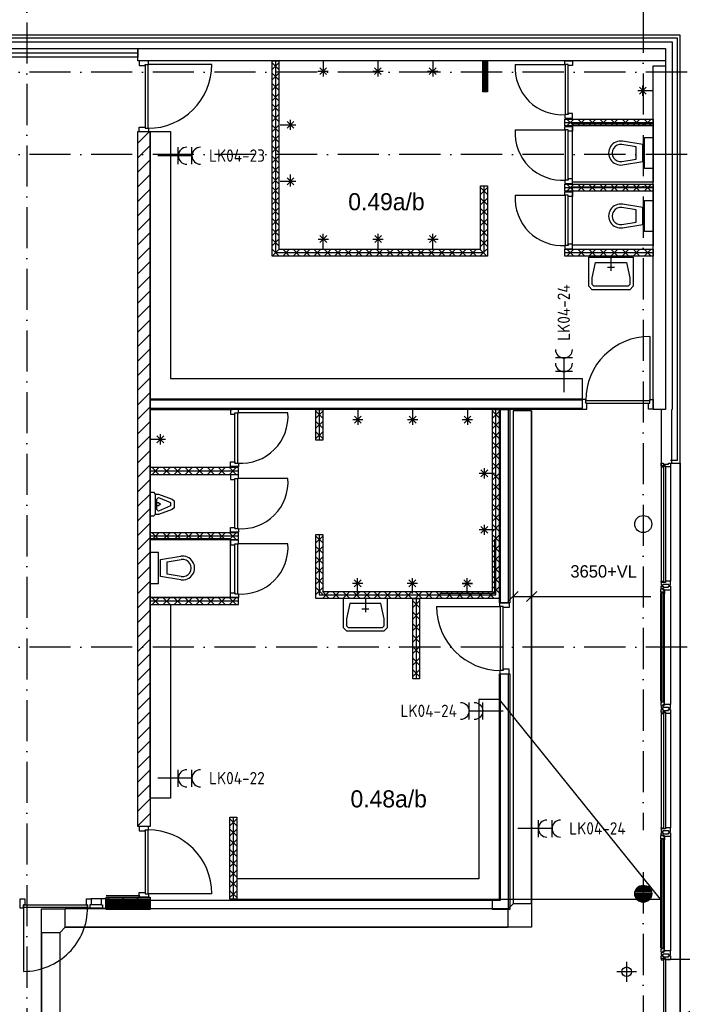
# Model space of a CAD drawing. Header units: millimetres. Extents: x -6587 to 112885, y 244 to 84344.
# Tile 21 of 47: x 24590 to 34263, y 61554 to 75937. Entities that reach past the tile are written whole.
import ezdxf
from ezdxf.enums import TextEntityAlignment as Align

# ---------------------------------------------------------------- set-up
doc = ezdxf.new("R2010")
doc.units = ezdxf.units.MM
doc.header["$LTSCALE"] = 100
doc.linetypes.add('DASHDOT', pattern=[9, 6, -1.5, 0, -1.5])
doc.layers.get('0').update_dxf_attribs({"linetype": 'CONTINUOUS'})
for name, color, linetype in [('AL$7----_STRAMIEN', 1, 'DASHDOT'), ('ALXA7---_KALKZVUIL', 1, 'CONTINUOUS'), ('ALXAC---_LICHTBETON', 1, 'CONTINUOUS'), ('BOUW', 8, 'CONTINUOUS'), ('EB62203-_ATTRIB', 2, 'CONTINUOUS'), ('EL62203-_KRACHT-WCD230', 3, 'CONTINUOUS'), ('KABELGOOT', 8, 'CONTINUOUS')]:
    doc.layers.add(name, color=color, linetype=linetype)
doc.styles.add('1_8', font='iso', dxfattribs={"width": 0.7, "height": 1.8})
doc.styles.add('BURO-018', font='BUROFONT.shx', dxfattribs={"height": 180})
doc.styles.add('BURO-025', font='BUROFONT.shx', dxfattribs={"height": 250})
doc.styles.get("Standard").update_dxf_attribs({"font": 'iso.shx'})
pattern_1 = [(45, (-24.84, -148.2), (-106.06602, 106.06602), [])]
pattern_2 = [(45, (-24.84, -148.2), (-106.06602, 106.06602), [])]
pattern_3 = [(180, (183993.015, 29624.462), (0, 20), [])]

# ---------------------------------------------------------------- blocks, each defined once
blk = doc.blocks.new('ES3W2A')
at = {"ltscale": 0.5}
for p, q in [((1.25, 2), (-1.25, 2)), ((0, 2), (0, -3)), ((1.25, 0), (-1.25, 0))]:
    blk.add_line(p, q, dxfattribs=at)
for centre in [(0, 3.25), (0, 1.25)]:
    blk.add_arc(centre, 1.25, 180, 0, dxfattribs=at)
at = {"ltscale": 0.5, "style": '1_8'}
for tag, flags, p in [('VERMOGEN', 9, (-2.5, 5)), ('GROEP', 8, (0, 5)), ('SCHAK', 8, (2.5, 5)), ('GELIJK', 9, (5, 5)), ('KAST', 9, (7, 5)), ('TAL', 8, (2.5, 5))]:
    blk.add_attdef(tag, text='', height=1.8, rotation=90, dxfattribs=dict(at, flags=flags)).set_placement(p, align=Align.MIDDLE_CENTER)
at = {"ltscale": 0.5, "style": '1_8', "width": 0.7, "flags": 8}
blk.add_attdef('DOEL', text='', height=1.8, rotation=90, dxfattribs=at).set_placement((-2.5, 5), align=Align.MIDDLE_LEFT)
at = {"ltscale": 0.5, "style": '1_8', "flags": 9}
blk.add_attdef('M_CODE', text='', height=1.8, dxfattribs=at).set_placement((0, 0), align=Align.MIDDLE_CENTER)
blk = doc.blocks.new('*U45')
at = {"layer": 'ALXA7---_KALKZVUIL', "color": 0}
for p, q in [((28399, 75148), (28299, 75248)), ((28399, 75248), (28299, 75148)), ((28399, 74996), (28299, 75096)), ((28399, 75096), (28299, 74996)), ((28399, 74845), (28299, 74945)), ((28399, 74945), (28299, 74845)), ((28399, 74693), (28299, 74793)), ((28399, 74793), (28299, 74693)), ((28399, 74541), (28299, 74641)), ((28399, 74641), (28299, 74541)), ((28399, 74390), (28299, 74490)), ((28399, 74490), (28299, 74390)), ((28399, 74238), (28299, 74338)), ((28399, 74338), (28299, 74238)), ((28399, 74087), (28299, 74187)), ((28399, 74187), (28299, 74087)), ((28399, 73935), (28299, 74035)), ((28399, 74035), (28299, 73935)), ((28399, 73784), (28299, 73884)), ((28399, 73884), (28299, 73784)), ((28399, 73632), (28299, 73732)), ((28399, 73732), (28299, 73632)), ((28399, 73481), (28299, 73581)), ((28399, 73581), (28299, 73481)), ((28399, 73329), (28299, 73429)), ((28399, 73429), (28299, 73329)), ((31344, 73423), (31444, 73323)), ((31344, 73323), (31444, 73423)), ((28399, 73177), (28299, 73277)), ((28399, 73277), (28299, 73177)), ((31344, 73271), (31444, 73171)), ((31344, 73171), (31444, 73271)), ((28399, 73026), (28299, 73126)), ((28399, 73126), (28299, 73026)), ((31344, 73120), (31444, 73020)), ((31344, 73020), (31444, 73120)), ((28399, 72874), (28299, 72974)), ((28399, 72974), (28299, 72874)), ((31344, 72968), (31444, 72868)), ((31344, 72868), (31444, 72968)), ((28399, 72723), (28299, 72823)), ((28399, 72823), (28299, 72723)), ((31344, 72816), (31444, 72716)), ((31344, 72716), (31444, 72816)), ((28399, 72571), (28299, 72671)), ((28399, 72671), (28299, 72571)), ((31344, 72665), (31444, 72565)), ((31344, 72565), (31444, 72665)), ((28402, 72523), (28302, 72423)), ((28302, 72523), (28402, 72423)), ((28554, 72523), (28454, 72423)), ((28454, 72523), (28554, 72423)), ((28706, 72523), (28606, 72423)), ((28606, 72523), (28706, 72423)), ((28857, 72523), (28757, 72423)), ((28757, 72523), (28857, 72423)), ((29009, 72523), (28909, 72423)), ((28909, 72523), (29009, 72423)), ((29160, 72523), (29060, 72423)), ((29060, 72523), (29160, 72423)), ((29312, 72523), (29212, 72423)), ((29212, 72523), (29312, 72423)), ((29463, 72523), (29363, 72423)), ((29363, 72523), (29463, 72423)), ((29615, 72523), (29515, 72423)), ((29515, 72523), (29615, 72423)), ((29767, 72523), (29667, 72423)), ((29667, 72523), (29767, 72423)), ((29918, 72523), (29818, 72423)), ((29818, 72523), (29918, 72423)), ((30070, 72523), (29970, 72423)), ((29970, 72523), (30070, 72423)), ((30221, 72523), (30121, 72423)), ((30121, 72523), (30221, 72423)), ((30373, 72523), (30273, 72423)), ((30273, 72523), (30373, 72423)), ((30524, 72523), (30424, 72423)), ((30424, 72523), (30524, 72423)), ((30676, 72523), (30576, 72423)), ((30576, 72523), (30676, 72423)), ((30827, 72523), (30727, 72423)), ((30727, 72523), (30827, 72423)), ((30979, 72523), (30879, 72423)), ((30879, 72523), (30979, 72423)), ((31131, 72523), (31031, 72423)), ((31031, 72523), (31131, 72423)), ((31282, 72523), (31182, 72423)), ((31182, 72523), (31282, 72423)), ((31434, 72523), (31334, 72423)), ((31334, 72523), (31434, 72423))]:
    blk.add_line(p, q, dxfattribs=at)
blk = doc.blocks.new('*U43')
at = {"layer": 'ALXA7---_KALKZVUIL', "color": 0}
for p, q in [((28399, 75148), (28299, 75248)), ((28399, 75248), (28299, 75148)), ((28399, 74996), (28299, 75096)), ((28399, 75096), (28299, 74996)), ((28399, 74845), (28299, 74945)), ((28399, 74945), (28299, 74845)), ((28399, 74693), (28299, 74793)), ((28399, 74793), (28299, 74693)), ((28399, 74541), (28299, 74641)), ((28399, 74641), (28299, 74541)), ((28399, 74390), (28299, 74490)), ((28399, 74490), (28299, 74390)), ((28399, 74238), (28299, 74338)), ((28399, 74338), (28299, 74238)), ((28399, 74087), (28299, 74187)), ((28399, 74187), (28299, 74087)), ((28399, 73935), (28299, 74035)), ((28399, 74035), (28299, 73935)), ((28399, 73784), (28299, 73884)), ((28399, 73884), (28299, 73784)), ((28399, 73632), (28299, 73732)), ((28399, 73732), (28299, 73632)), ((28399, 73481), (28299, 73581)), ((28399, 73581), (28299, 73481)), ((28399, 73329), (28299, 73429)), ((28399, 73429), (28299, 73329)), ((31344, 73423), (31444, 73323)), ((31344, 73323), (31444, 73423)), ((28399, 73177), (28299, 73277)), ((28399, 73277), (28299, 73177)), ((31344, 73271), (31444, 73171)), ((31344, 73171), (31444, 73271)), ((28399, 73026), (28299, 73126)), ((28399, 73126), (28299, 73026)), ((31344, 73120), (31444, 73020)), ((31344, 73020), (31444, 73120)), ((28399, 72874), (28299, 72974)), ((28399, 72974), (28299, 72874)), ((31344, 72968), (31444, 72868)), ((31344, 72868), (31444, 72968)), ((28399, 72723), (28299, 72823)), ((28399, 72823), (28299, 72723)), ((31344, 72816), (31444, 72716)), ((31344, 72716), (31444, 72816)), ((28399, 72571), (28299, 72671)), ((28399, 72671), (28299, 72571)), ((31344, 72665), (31444, 72565)), ((31344, 72565), (31444, 72665)), ((28402, 72523), (28302, 72423)), ((28302, 72523), (28402, 72423)), ((28554, 72523), (28454, 72423)), ((28454, 72523), (28554, 72423)), ((28706, 72523), (28606, 72423)), ((28606, 72523), (28706, 72423)), ((28857, 72523), (28757, 72423)), ((28757, 72523), (28857, 72423)), ((29009, 72523), (28909, 72423)), ((28909, 72523), (29009, 72423)), ((29160, 72523), (29060, 72423)), ((29060, 72523), (29160, 72423)), ((29312, 72523), (29212, 72423)), ((29212, 72523), (29312, 72423)), ((29463, 72523), (29363, 72423)), ((29363, 72523), (29463, 72423)), ((29615, 72523), (29515, 72423)), ((29515, 72523), (29615, 72423)), ((29767, 72523), (29667, 72423)), ((29667, 72523), (29767, 72423)), ((29918, 72523), (29818, 72423)), ((29818, 72523), (29918, 72423)), ((30070, 72523), (29970, 72423)), ((29970, 72523), (30070, 72423)), ((30221, 72523), (30121, 72423)), ((30121, 72523), (30221, 72423)), ((30373, 72523), (30273, 72423)), ((30273, 72523), (30373, 72423)), ((30524, 72523), (30424, 72423)), ((30424, 72523), (30524, 72423)), ((30676, 72523), (30576, 72423)), ((30576, 72523), (30676, 72423)), ((30827, 72523), (30727, 72423)), ((30727, 72523), (30827, 72423)), ((30979, 72523), (30879, 72423)), ((30879, 72523), (30979, 72423)), ((31131, 72523), (31031, 72423)), ((31031, 72523), (31131, 72423)), ((31282, 72523), (31182, 72423)), ((31182, 72523), (31282, 72423)), ((31434, 72523), (31334, 72423)), ((31334, 72523), (31434, 72423))]:
    blk.add_line(p, q, dxfattribs=at)
blk = doc.blocks.new('*U44')
at = {"layer": 'ALXA7---_KALKZVUIL', "color": 0}
for p, q in [((27783, 64175), (27683, 64275)), ((27783, 64275), (27683, 64175)), ((27783, 64025), (27683, 64125)), ((27783, 64125), (27683, 64025)), ((27783, 63875), (27683, 63975)), ((27783, 63975), (27683, 63875)), ((27783, 63725), (27683, 63825)), ((27783, 63825), (27683, 63725)), ((27783, 63575), (27683, 63675)), ((27783, 63675), (27683, 63575)), ((27783, 63425), (27683, 63525)), ((27783, 63525), (27683, 63425)), ((27783, 63275), (27683, 63375)), ((27783, 63375), (27683, 63275)), ((27783, 63125), (27683, 63225)), ((27783, 63225), (27683, 63125))]:
    blk.add_line(p, q, dxfattribs=at)
blk = doc.blocks.new('*U38')
at = {"layer": 'ALXAC---_LICHTBETON', "color": 0}
for p, q in [((31557, 75326), (31487, 75396)), ((31557, 75396), (31487, 75326)), ((31557, 75176), (31487, 75246)), ((31557, 75246), (31487, 75176)), ((31557, 75026), (31487, 75096)), ((31557, 75096), (31487, 75026))]:
    blk.add_line(p, q, dxfattribs=at)

msp = doc.modelspace()

# ---------------------------------------------------------------- hatches: boundary and pattern name
at = {"layer": 'BOUW'}
h = msp.add_hatch(dxfattribs=at)
h.set_pattern_fill('PREFBET', color=256, style=0)
h.set_pattern_definition(pattern_1)
h.paths.add_polyline_path([(26493, 74301), (26493, 64153), (26313, 64153), (26313, 74301)])
h = msp.add_hatch(dxfattribs=at)
h.set_pattern_fill('PREFBET', color=256, style=0)
h.set_pattern_definition(pattern_2)
h.paths.add_polyline_path([(26493, 74301), (26493, 64153), (26313, 64153), (26313, 74301)])
h = msp.add_hatch(dxfattribs=at)
h.set_pattern_fill('GEWPBET', color=256, scale=100, style=0)
h.set_pattern_definition(pattern_3)
edge = h.paths.add_edge_path()
edge.add_arc((33693, 63169), 125, 0, 360)
h = msp.add_hatch(dxfattribs=at)
h.set_pattern_fill('GEWPBET', color=256, scale=100, style=0)
h.set_pattern_definition(pattern_3)
edge = h.paths.add_edge_path()
edge.add_arc((33693, 63169), 125, 0, 360)
h = msp.add_hatch(dxfattribs=at)
h.set_pattern_fill('PREFBET', color=256, style=0)
h.set_pattern_definition(pattern_2)
h.paths.add_polyline_path([(25853, 62938), (25853, 63118), (26493, 63118), (26493, 62938)])
h = msp.add_hatch(dxfattribs=at)
h.set_pattern_fill('RASTER50', color=256, scale=100, style=0)
h.set_pattern_definition([(0, (-24.838, -148.197), (0, 20), [])])
h.paths.add_polyline_path([(25853, 62938), (25853, 63118), (26493, 63118), (26493, 62938)])
h = msp.add_hatch(dxfattribs=at)
h.set_pattern_fill('PREFBET', color=256, style=0)
h.set_pattern_definition(pattern_1)
h.paths.add_polyline_path([(25876, 63118), (26313, 63118), (26313, 62938), (26148, 62938), (25876, 63098)])

# ---------------------------------------------------------------- linework, layer by layer
at = {"layer": 'AL$7----_STRAMIEN', "color": 1}
for p, q in [((33693, 77852), (33693, 64097)), ((33693, 77852), (33693, 64115)), ((24693, 77698), (24693, 12402)), ((85638, 75169), (4583, 75169)), ((85638, 73969), (4559, 73969)), ((85638, 73969), (4562, 73969)), ((85638, 66769), (4198, 66769)), ((33693, 63482), (33693, 56204))]:
    msp.add_line(p, q, dxfattribs=at)
at = {"layer": 'BOUW'}
for p, q in [((34233, 75709), (4663, 75709)), ((34233, 57890), (34233, 75709)), ((28969, 75234), (29069, 75134)), ((28969, 75134), (29069, 75234)), ((29019, 75334), (29019, 75109)), ((29769, 75234), (29869, 75134)), ((29769, 75134), (29869, 75234)), ((29819, 75334), (29819, 75109)), ((30569, 75234), (30669, 75134)), ((30569, 75134), (30669, 75234)), ((30619, 75334), (30619, 75109)), ((31384, 75334), (31384, 74884)), ((32558, 74550), (32558, 75284)), ((32598, 74550), (32598, 75284)), ((33837, 75334), (32637, 75334)), ((33837, 75334), (32637, 75334)), ((33837, 75334), (32637, 75334)), ((28944, 75184), (29094, 75184)), ((29744, 75184), (29894, 75184)), ((30544, 75184), (30694, 75184)), ((32547, 74550), (32547, 74500)), ((32598, 74550), (32547, 74550)), ((32598, 74567), (32598, 74550)), ((32661, 74567), (32598, 74567)), ((32661, 74500), (32661, 74567)), ((32547, 74500), (32661, 74500)), ((32547, 74484), (33837, 74484)), ((32547, 74484), (33837, 74484)), ((32547, 74384), (32547, 74484)), ((32547, 74384), (32547, 74484)), ((32547, 74434), (33837, 74434)), ((33837, 74384), (32547, 74384)), ((33837, 74384), (32547, 74384)), ((32547, 74327), (32547, 74377)), ((32547, 74377), (32661, 74377)), ((32577, 74484), (32677, 74384)), ((32677, 74484), (32577, 74384)), ((32577, 74484), (32677, 74384)), ((32661, 74414), (33837, 74414)), ((32661, 73564), (32661, 74414)), ((32661, 74377), (32661, 74310)), ((32739, 74484), (32839, 74384)), ((32839, 74484), (32739, 74384)), ((32739, 74484), (32839, 74384)), ((32839, 74484), (32739, 74384)), ((32900, 74484), (33000, 74384)), ((33000, 74484), (32900, 74384)), ((32900, 74484), (33000, 74384)), ((33000, 74484), (32900, 74384)), ((33061, 74484), (33161, 74384)), ((33161, 74484), (33061, 74384)), ((33061, 74484), (33161, 74384)), ((33161, 74484), (33061, 74384)), ((33222, 74484), (33322, 74384)), ((33322, 74484), (33222, 74384)), ((33222, 74484), (33322, 74384)), ((33322, 74484), (33222, 74384)), ((33384, 74484), (33484, 74384)), ((33484, 74484), (33384, 74384)), ((33384, 74484), (33484, 74384)), ((33484, 74484), (33384, 74384)), ((33545, 74484), (33645, 74384)), ((33645, 74484), (33545, 74384)), ((33545, 74484), (33645, 74384)), ((33645, 74484), (33545, 74384)), ((33706, 74484), (33806, 74384)), ((33806, 74484), (33706, 74384)), ((33706, 74484), (33806, 74384)), ((33806, 74484), (33706, 74384)), ((33837, 74484), (33837, 74384)), ((33837, 74484), (33837, 74384)), ((33837, 74414), (33837, 73564)), ((31824, 74327), (32558, 74327)), ((32598, 74327), (32547, 74327)), ((32558, 73593), (32558, 74327)), ((32598, 74310), (32598, 74327)), ((32598, 73593), (32598, 74327)), ((32661, 74310), (32598, 74310)), ((33587, 74079), (33382, 74112)), ((33687, 74114), (33390, 74162)), ((33437, 74164), (33437, 74164)), ((33587, 73898), (33587, 74079)), ((33687, 73864), (33687, 74114)), ((33262, 74039), (33262, 74039)), ((33382, 73865), (33587, 73898)), ((33390, 73816), (33687, 73864)), ((28544, 73501), (28544, 73676)), ((28394, 73576), (28619, 73576)), ((28494, 73526), (28594, 73626)), ((28594, 73526), (28494, 73626)), ((32547, 73593), (32547, 73543)), ((32598, 73593), (32547, 73593)), ((32547, 73543), (32661, 73543)), ((32547, 73534), (33837, 73534)), ((32547, 73534), (33837, 73534)), ((32547, 73434), (32547, 73534)), ((32547, 73434), (32547, 73534)), ((32577, 73534), (32677, 73434)), ((32677, 73534), (32577, 73434)), ((32577, 73534), (32677, 73434)), ((32677, 73534), (32577, 73434)), ((32598, 73610), (32598, 73593)), ((32661, 73610), (32598, 73610)), ((32661, 73543), (32661, 73610)), ((33837, 73564), (32661, 73564)), ((32739, 73534), (32839, 73434)), ((32839, 73534), (32739, 73434)), ((32739, 73534), (32839, 73434)), ((32839, 73534), (32739, 73434)), ((32900, 73534), (33000, 73434)), ((33000, 73534), (32900, 73434)), ((32900, 73534), (33000, 73434)), ((33000, 73534), (32900, 73434)), ((33061, 73534), (33161, 73434)), ((33161, 73534), (33061, 73434)), ((33061, 73534), (33161, 73434)), ((33161, 73534), (33061, 73434)), ((33222, 73534), (33322, 73434)), ((33322, 73534), (33222, 73434)), ((33222, 73534), (33322, 73434)), ((33322, 73534), (33222, 73434)), ((33384, 73534), (33484, 73434)), ((33484, 73534), (33384, 73434)), ((33384, 73534), (33484, 73434)), ((33484, 73534), (33384, 73434)), ((33545, 73534), (33645, 73434)), ((33645, 73534), (33545, 73434)), ((33545, 73534), (33645, 73434)), ((33645, 73534), (33545, 73434)), ((33706, 73534), (33806, 73434)), ((33806, 73534), (33706, 73434)), ((33706, 73534), (33806, 73434)), ((33806, 73534), (33706, 73434)), ((33837, 73534), (33837, 72634)), ((33837, 73534), (33837, 73434)), ((33837, 73534), (33837, 73434)), ((31824, 73373), (32558, 73373)), ((32547, 73484), (33837, 73484)), ((33837, 73434), (32547, 73434)), ((33837, 73434), (32547, 73434)), ((32547, 73373), (32547, 73423)), ((32547, 73423), (32661, 73423)), ((32598, 73373), (32547, 73373)), ((32558, 72639), (32558, 73373)), ((32598, 72639), (32598, 73373)), ((32598, 73356), (32598, 73373)), ((32661, 73356), (32598, 73356)), ((32661, 72644), (32661, 73494)), ((32661, 73494), (33837, 73494)), ((32661, 73423), (32661, 73356)), ((33837, 73494), (33837, 72644)), ((33687, 73194), (33390, 73242)), ((33437, 73244), (33437, 73244)), ((33262, 73119), (33262, 73119)), ((33587, 73159), (33382, 73192)), ((33587, 72978), (33587, 73159)), ((33687, 72944), (33687, 73194)), ((33382, 72945), (33587, 72978)), ((33390, 72896), (33687, 72944)), ((32547, 72639), (32547, 72589)), ((32598, 72639), (32547, 72639)), ((32598, 72656), (32598, 72639)), ((32661, 72656), (32598, 72656)), ((32661, 72589), (32661, 72656)), ((33837, 72644), (32661, 72644)), ((32547, 72589), (32661, 72589)), ((32547, 72584), (33837, 72584)), ((32547, 72584), (33837, 72584)), ((32547, 72484), (32547, 72584)), ((32547, 72484), (32547, 72584)), ((32547, 72534), (33837, 72534)), ((32577, 72584), (32677, 72484)), ((32677, 72584), (32577, 72484)), ((32577, 72584), (32677, 72484)), ((32677, 72584), (32577, 72484)), ((32739, 72584), (32839, 72484)), ((32839, 72584), (32739, 72484)), ((32739, 72584), (32839, 72484)), ((32839, 72584), (32739, 72484)), ((32900, 72584), (33000, 72484)), ((33000, 72584), (32900, 72484)), ((32900, 72584), (33000, 72484)), ((33000, 72584), (32900, 72484)), ((33061, 72584), (33161, 72484)), ((33161, 72584), (33061, 72484)), ((33061, 72584), (33161, 72484)), ((33161, 72584), (33061, 72484)), ((33222, 72584), (33322, 72484)), ((33322, 72584), (33222, 72484)), ((33222, 72584), (33322, 72484)), ((33322, 72584), (33222, 72484)), ((33384, 72584), (33484, 72484)), ((33484, 72584), (33384, 72484)), ((33384, 72584), (33484, 72484)), ((33484, 72584), (33384, 72484)), ((33545, 72584), (33645, 72484)), ((33645, 72584), (33545, 72484)), ((33545, 72584), (33645, 72484)), ((33645, 72584), (33545, 72484)), ((33706, 72584), (33806, 72484)), ((33806, 72584), (33706, 72484)), ((33706, 72584), (33806, 72484)), ((33806, 72584), (33706, 72484)), ((33837, 72584), (33837, 72484)), ((33837, 72584), (33837, 72484)), ((33837, 72484), (32547, 72484)), ((33837, 72484), (32547, 72484)), ((32897, 72467), (33547, 72467)), ((32897, 72167), (32897, 72467)), ((32947, 72167), (32997, 72392)), ((32997, 72392), (33447, 72392)), ((33222, 72467), (33222, 72267)), ((33447, 72392), (33497, 72167)), ((33547, 72467), (33547, 72167)), ((33272, 72317), (33172, 72317)), ((32897, 72042), (32897, 72167)), ((32947, 72067), (32947, 72167)), ((32972, 72042), (32947, 72067)), ((33497, 72067), (33472, 72042)), ((33497, 72167), (33497, 72067)), ((33547, 72167), (33547, 72042)), ((32947, 71992), (32897, 72042)), ((33497, 71992), (32947, 71992)), ((33472, 72042), (32972, 72042)), ((33547, 72042), (33497, 71992)), ((32853, 70336), (33787, 70336)), ((26493, 70243), (27693, 70243)), ((26493, 70243), (27693, 70243)), ((26493, 70243), (27693, 70243)), ((26493, 70243), (27693, 70243)), ((26493, 70243), (27693, 70243)), ((26493, 70243), (27693, 70243)), ((26493, 67150), (26493, 70243)), ((26493, 67150), (26493, 70243)), ((27669, 70243), (27669, 70176)), ((27783, 70243), (27669, 70243)), ((27732, 69459), (27732, 70193)), ((27732, 70193), (27783, 70193)), ((27732, 70176), (27732, 70193)), ((27772, 69459), (27772, 70193)), ((28506, 70193), (27772, 70193)), ((27783, 70193), (27783, 70243)), ((28914, 70243), (29014, 70243)), ((28914, 69793), (28914, 70243)), ((29014, 70218), (28914, 70118)), ((29014, 70118), (28914, 70218)), ((28964, 70243), (28964, 69793)), ((28964, 70243), (28964, 69793)), ((29014, 70243), (29014, 69793)), ((29526, 70243), (29526, 70018)), ((30326, 70243), (30326, 70018)), ((31126, 70243), (31126, 70018)), ((31493, 67583), (31493, 70243)), ((31493, 70243), (31593, 70243)), ((31493, 70118), (31593, 70218)), ((31493, 70218), (31593, 70118)), ((31543, 67533), (31543, 70243)), ((31543, 67533), (31543, 70243)), ((31543, 67533), (31543, 70243)), ((31593, 70243), (31593, 67483)), ((27669, 70176), (27732, 70176)), ((29014, 70068), (28914, 69968)), ((29014, 69968), (28914, 70068)), ((29601, 70093), (29451, 70093)), ((29576, 70143), (29476, 70043)), ((29576, 70043), (29476, 70143)), ((30401, 70093), (30251, 70093)), ((30376, 70143), (30276, 70043)), ((30376, 70043), (30276, 70143)), ((31201, 70093), (31051, 70093)), ((31176, 70143), (31076, 70043)), ((31176, 70043), (31076, 70143)), ((31493, 69967), (31593, 70067)), ((31493, 70067), (31593, 69967)), ((29014, 69918), (28914, 69818)), ((29014, 69818), (28914, 69918)), ((31493, 69816), (31593, 69916)), ((31493, 69916), (31593, 69816)), ((26493, 69808), (26718, 69808)), ((26693, 69758), (26593, 69858)), ((26593, 69758), (26693, 69858)), ((26643, 69733), (26643, 69883)), ((29014, 69793), (28914, 69793)), ((31493, 69666), (31593, 69766)), ((31493, 69766), (31593, 69666)), ((31493, 69515), (31593, 69615)), ((31493, 69615), (31593, 69515)), ((27669, 69476), (27732, 69476)), ((27669, 69409), (27669, 69476)), ((27732, 69476), (27732, 69459)), ((27783, 69393), (26493, 69393)), ((26493, 69393), (26493, 69293)), ((27783, 69343), (26493, 69343)), ((26623, 69393), (26523, 69293)), ((26523, 69393), (26623, 69293)), ((26785, 69393), (26685, 69293)), ((26685, 69393), (26785, 69293)), ((26946, 69393), (26846, 69293)), ((26846, 69393), (26946, 69293)), ((27107, 69393), (27007, 69293)), ((27007, 69393), (27107, 69293)), ((27268, 69393), (27168, 69293)), ((27168, 69393), (27268, 69293)), ((27430, 69393), (27330, 69293)), ((27330, 69393), (27430, 69293)), ((27591, 69393), (27491, 69293)), ((27491, 69393), (27591, 69293)), ((27752, 69393), (27652, 69293)), ((27652, 69393), (27752, 69293)), ((27783, 69409), (27669, 69409)), ((27732, 69459), (27783, 69459)), ((27783, 69459), (27783, 69409)), ((27783, 69293), (27783, 69393)), ((31493, 69365), (31593, 69465)), ((31493, 69465), (31593, 69365)), ((34233, 69460), (34233, 57839)), ((26493, 69293), (27783, 69293)), ((27669, 69286), (27669, 69219)), ((27783, 69286), (27669, 69286)), ((27669, 69219), (27732, 69219)), ((27732, 68502), (27732, 69236)), ((27732, 69236), (27783, 69236)), ((27732, 69219), (27732, 69236)), ((27772, 68502), (27772, 69236)), ((28506, 69236), (27772, 69236)), ((27783, 69236), (27783, 69286)), ((31493, 69214), (31593, 69314)), ((31493, 69314), (31593, 69214)), ((31493, 69063), (31593, 69163)), ((31493, 69163), (31593, 69063)), ((26493, 68683), (26493, 69033)), ((26493, 69033), (26543, 69033)), ((26543, 69033), (26568, 69008)), ((26568, 69008), (26618, 69008)), ((26568, 69008), (26568, 68708)), ((26568, 69008), (26568, 69008)), ((26593, 68933), (26618, 68958)), ((26593, 68783), (26593, 68933)), ((26618, 69008), (26818, 68933)), ((26618, 68958), (26618, 68958)), ((26618, 68958), (26793, 68883)), ((26818, 68933), (26843, 68908)), ((26818, 68933), (26818, 68933)), ((26843, 68908), (26843, 68808)), ((31493, 68913), (31593, 69013)), ((31493, 69013), (31593, 68913)), ((26593, 68883), (26618, 68883)), ((26618, 68833), (26593, 68833)), ((26618, 68758), (26593, 68783)), ((26618, 68883), (26643, 68858)), ((26643, 68858), (26618, 68833)), ((26793, 68833), (26618, 68758)), ((26818, 68783), (26618, 68708)), ((26793, 68883), (26793, 68833)), ((26843, 68808), (26818, 68783)), ((26843, 68808), (26843, 68808)), ((31493, 68762), (31593, 68862)), ((31493, 68862), (31593, 68762)), ((26543, 68683), (26493, 68683)), ((26568, 68708), (26543, 68683)), ((26618, 68708), (26568, 68708)), ((31493, 68612), (31593, 68712)), ((31493, 68712), (31593, 68612)), ((27669, 68519), (27732, 68519)), ((27669, 68452), (27669, 68519)), ((27732, 68519), (27732, 68502)), ((27732, 68502), (27783, 68502)), ((27783, 68502), (27783, 68452)), ((31523, 68485), (31298, 68485)), ((31423, 68435), (31323, 68535)), ((31323, 68435), (31423, 68535)), ((31373, 68410), (31373, 68560)), ((31493, 68461), (31593, 68561)), ((31493, 68561), (31593, 68461)), ((27783, 68443), (26493, 68443)), ((26493, 68443), (26493, 68343)), ((26493, 68443), (26493, 67543)), ((26493, 68443), (26493, 67543)), ((27783, 68393), (26493, 68393)), ((27669, 68352), (26493, 68352)), ((26493, 68352), (26493, 67502)), ((26493, 68343), (27783, 68343)), ((26623, 68443), (26523, 68343)), ((26523, 68443), (26623, 68343)), ((26785, 68443), (26685, 68343)), ((26685, 68443), (26785, 68343)), ((26946, 68443), (26846, 68343)), ((26846, 68443), (26946, 68343)), ((27107, 68443), (27007, 68343)), ((27007, 68443), (27107, 68343)), ((27268, 68443), (27168, 68343)), ((27168, 68443), (27268, 68343)), ((27430, 68443), (27330, 68343)), ((27330, 68443), (27430, 68343)), ((27591, 68443), (27491, 68343)), ((27491, 68443), (27591, 68343)), ((27752, 68443), (27652, 68343)), ((27652, 68443), (27752, 68343)), ((27783, 68452), (27669, 68452)), ((27669, 67502), (27669, 68352)), ((27669, 68332), (27669, 68265)), ((27783, 68332), (27669, 68332)), ((27783, 68343), (27783, 68443)), ((27783, 68282), (27783, 68332)), ((28914, 68418), (29014, 68418)), ((28914, 67483), (28914, 68418)), ((29014, 68393), (28914, 68293)), ((29014, 68293), (28914, 68393)), ((28964, 68418), (28964, 67533)), ((28964, 68418), (28964, 67533)), ((28964, 68418), (28964, 67533)), ((29014, 68418), (29014, 67583)), ((31493, 68311), (31593, 68411)), ((31493, 68411), (31593, 68311)), ((31523, 68353), (31523, 67553)), ((27669, 68265), (27732, 68265)), ((27732, 67548), (27732, 68282)), ((27732, 68282), (27783, 68282)), ((27732, 68265), (27732, 68282)), ((27772, 67548), (27772, 68282)), ((28506, 68282), (27772, 68282)), ((29014, 68242), (28914, 68142)), ((29014, 68142), (28914, 68242)), ((31493, 68160), (31593, 68260)), ((31493, 68260), (31593, 68160)), ((26493, 68152), (26493, 67702)), ((26618, 68152), (26493, 68152)), ((26618, 67702), (26618, 68152)), ((26643, 68052), (26940, 68099)), ((26643, 67802), (26643, 68052)), ((26743, 68017), (26948, 68050)), ((26893, 68102), (26893, 68102)), ((29014, 68091), (28914, 67991)), ((29014, 67991), (28914, 68091)), ((31493, 68009), (31593, 68109)), ((31493, 68109), (31593, 68009)), ((26743, 67836), (26743, 68017)), ((27068, 67977), (27068, 67977)), ((29014, 67941), (28914, 67841)), ((29014, 67841), (28914, 67941)), ((31493, 67859), (31593, 67959)), ((31493, 67959), (31593, 67859)), ((26940, 67754), (26643, 67802)), ((26948, 67803), (26743, 67836)), ((29014, 67790), (28914, 67690)), ((29014, 67690), (28914, 67790)), ((29573, 67753), (29473, 67653)), ((29573, 67653), (29473, 67753)), ((29523, 67553), (29523, 67778)), ((30373, 67753), (30273, 67653)), ((30373, 67653), (30273, 67753)), ((30323, 67553), (30323, 67778)), ((31123, 67553), (31123, 67778)), ((31123, 67553), (31123, 67778)), ((31493, 67708), (31593, 67808)), ((31493, 67808), (31593, 67708)), ((26493, 67702), (26618, 67702)), ((29014, 67640), (28914, 67540)), ((29014, 67540), (28914, 67640)), ((29598, 67703), (29448, 67703)), ((30398, 67703), (30248, 67703)), ((31493, 67558), (31593, 67658)), ((31493, 67658), (31593, 67558)), ((26493, 67502), (27669, 67502)), ((27783, 67493), (26493, 67493)), ((26493, 67493), (26493, 67393)), ((26623, 67493), (26523, 67393)), ((26523, 67493), (26623, 67393)), ((26785, 67493), (26685, 67393)), ((26685, 67493), (26785, 67393)), ((26946, 67493), (26846, 67393)), ((26846, 67493), (26946, 67393)), ((27107, 67493), (27007, 67393)), ((27007, 67493), (27107, 67393)), ((27268, 67493), (27168, 67393)), ((27168, 67493), (27268, 67393)), ((27430, 67493), (27330, 67393)), ((27330, 67493), (27430, 67393)), ((27591, 67493), (27491, 67393)), ((27491, 67493), (27591, 67393)), ((27752, 67493), (27652, 67393)), ((27652, 67493), (27752, 67393)), ((27669, 67565), (27732, 67565)), ((27669, 67498), (27669, 67565)), ((27783, 67498), (27669, 67498)), ((27732, 67565), (27732, 67548)), ((27732, 67548), (27783, 67548)), ((27783, 67548), (27783, 67498)), ((27783, 67393), (27783, 67493)), ((31593, 67483), (28914, 67483)), ((30358, 67483), (28914, 67483)), ((28964, 67533), (31543, 67533)), ((28964, 67533), (31543, 67533)), ((28964, 67533), (31543, 67533)), ((29008, 67583), (29108, 67483)), ((29108, 67583), (29008, 67483)), ((29014, 67583), (31493, 67583)), ((29158, 67583), (29258, 67483)), ((29258, 67583), (29158, 67483)), ((29309, 67583), (29409, 67483)), ((29409, 67583), (29309, 67483)), ((29961, 67483), (29311, 67483)), ((29311, 67483), (29311, 67183)), ((29459, 67583), (29559, 67483)), ((29559, 67583), (29459, 67483)), ((29610, 67583), (29710, 67483)), ((29710, 67583), (29610, 67483)), ((29636, 67483), (29636, 67283)), ((29761, 67583), (29861, 67483)), ((29861, 67583), (29761, 67483)), ((29911, 67583), (30011, 67483)), ((30011, 67583), (29911, 67483)), ((29961, 67183), (29961, 67483)), ((30062, 67583), (30162, 67483)), ((30162, 67583), (30062, 67483)), ((30212, 67583), (30312, 67483)), ((30312, 67583), (30212, 67483)), ((30328, 67483), (30428, 67483)), ((30328, 66308), (30328, 67483)), ((30363, 67583), (30463, 67483)), ((30463, 67583), (30363, 67483)), ((30378, 67483), (30378, 66308)), ((30378, 67483), (30378, 66308)), ((30428, 67483), (30428, 66308)), ((30514, 67583), (30614, 67483)), ((30614, 67583), (30514, 67483)), ((30664, 67583), (30764, 67483)), ((30764, 67583), (30664, 67483)), ((31523, 67553), (30723, 67553)), ((30815, 67583), (30915, 67483)), ((30915, 67583), (30815, 67483)), ((30965, 67583), (31065, 67483)), ((31065, 67583), (30965, 67483)), ((31116, 67583), (31216, 67483)), ((31216, 67583), (31116, 67483)), ((31267, 67583), (31367, 67483)), ((31367, 67583), (31267, 67483)), ((31417, 67583), (31517, 67483)), ((31517, 67583), (31417, 67483)), ((31523, 67553), (31523, 67553)), ((27783, 67443), (26493, 67443)), ((26493, 64563), (26493, 67393)), ((26493, 67393), (27783, 67393)), ((26493, 67393), (26793, 67393)), ((26793, 67393), (26793, 64563)), ((29411, 67408), (29361, 67183)), ((29861, 67408), (29411, 67408)), ((29586, 67333), (29686, 67333)), ((29911, 67183), (29861, 67408)), ((30428, 67449), (30328, 67349)), ((30428, 67349), (30328, 67449)), ((30675, 67366), (31609, 67366)), ((31609, 66432), (31609, 67366)), ((31649, 66432), (31649, 67366)), ((29311, 67183), (29311, 67058)), ((29361, 67183), (29361, 67083)), ((29911, 67083), (29911, 67183)), ((29961, 67058), (29961, 67183)), ((30428, 67281), (30328, 67181)), ((30428, 67181), (30328, 67281)), ((29311, 67058), (29361, 67008)), ((29361, 67083), (29386, 67058)), ((29386, 67058), (29886, 67058)), ((29886, 67058), (29911, 67083)), ((29911, 67008), (29961, 67058)), ((30428, 67113), (30328, 67013)), ((30428, 67013), (30328, 67113)), ((29361, 67008), (29911, 67008)), ((30428, 66945), (30328, 66845)), ((30428, 66845), (30328, 66945)), ((30428, 66778), (30328, 66678)), ((30428, 66678), (30328, 66778)), ((30428, 66610), (30328, 66510)), ((30428, 66510), (30328, 66610)), ((31649, 66449), (31649, 66432)), ((31737, 66449), (31649, 66449)), ((31737, 66382), (31737, 66449)), ((30428, 66442), (30328, 66342)), ((30428, 66342), (30328, 66442)), ((30428, 66308), (30328, 66308)), ((31593, 63088), (31593, 66382)), ((31593, 66382), (31743, 66382)), ((31598, 66432), (31598, 66382)), ((31649, 66432), (31598, 66432)), ((31598, 66382), (31737, 66382)), ((31608, 63073), (31608, 66382)), ((31728, 62953), (31728, 66382)), ((31743, 66382), (31743, 62938)), ((33953, 65804), (33953, 64134)), ((33992, 65819), (34018, 65819)), ((33992, 64119), (33992, 65819)), ((34018, 65819), (34018, 64119)), ((34092, 65804), (34092, 64134)), ((26793, 64563), (26493, 64563)), ((33953, 64134), (33990, 64134)), ((33953, 64122), (33953, 64134)), ((33958, 64122), (33953, 64122)), ((34020, 64117), (33953, 64117)), ((33953, 64117), (33953, 64078)), ((33953, 64078), (33959, 64078)), ((33958, 64117), (33958, 64122)), ((33990, 64117), (33958, 64117)), ((33959, 64078), (33973, 64078)), ((33973, 64078), (33983, 64078)), ((33973, 64078), (33973, 64078)), ((33983, 64092), (34063, 64092)), ((33983, 64078), (33983, 64092)), ((33990, 64134), (33990, 64117)), ((34018, 64119), (33992, 64119)), ((34020, 64134), (34020, 64117)), ((34073, 64134), (34020, 64134)), ((34063, 64092), (34063, 64078)), ((34063, 64078), (34072, 64078)), ((34072, 64078), (34086, 64078)), ((34072, 64078), (34072, 64078)), ((34081, 64134), (34073, 64134)), ((34085, 64134), (34081, 64134)), ((34092, 64134), (34085, 64134)), ((34086, 64078), (34092, 64078)), ((34092, 64097), (34092, 64134)), ((34092, 64078), (34092, 64097)), ((34092, 64004), (34092, 62334)), ((33950, 62381), (33950, 63957)), ((33968, 62368), (33968, 63970)), ((33968, 63970), (33989, 63970)), ((33989, 63970), (33989, 62368)), ((34004, 62381), (34004, 63957)), ((31493, 62938), (31493, 63088)), ((31493, 63088), (31593, 63088)), ((31493, 63073), (31608, 63073)), ((31493, 62953), (31728, 62953)), ((31743, 62938), (31493, 62938)), ((33950, 62366), (33950, 62324)), ((33991, 62366), (33950, 62366)), ((33950, 62324), (33954, 62321)), ((33952, 62383), (33952, 62366)), ((33966, 62383), (33952, 62383)), ((33952, 62366), (33966, 62366)), ((33953, 62311), (33953, 62278)), ((33989, 62311), (33953, 62311)), ((33953, 62278), (33982, 62278)), ((33954, 62321), (33954, 62314)), ((33954, 62314), (33984, 62314)), ((33966, 62366), (33966, 62383)), ((33989, 62368), (33968, 62368)), ((33982, 62292), (34062, 62292)), ((33982, 62278), (33982, 62292)), ((33984, 62337), (33989, 62337)), ((33984, 62314), (33984, 62337)), ((33989, 62337), (33989, 62329)), ((33989, 62329), (34004, 62329)), ((33989, 62325), (33989, 62311)), ((34004, 62325), (33989, 62325)), ((33991, 62383), (33991, 62366)), ((34004, 62381), (33991, 62383)), ((34004, 62334), (34004, 62381)), ((34004, 62329), (34004, 62334)), ((34004, 62334), (34004, 62325)), ((34092, 62334), (34004, 62334)), ((34062, 62292), (34062, 62278)), ((34062, 62278), (34092, 62278)), ((34092, 62278), (34092, 62334)), ((33451, 61883), (33451, 62174)), ((33451, 61883), (33451, 62174)), ((33596, 62029), (33306, 62029)), ((33596, 62029), (33306, 62029))]:
    msp.add_line(p, q, dxfattribs=at)
for points in [[(34092, 69460), (34233, 69460), (34233, 75709), (4638, 75709), (4638, 41479), (17173, 41483)], [(34092, 69500), (34193, 69500), (34193, 75669), (4678, 75669), (4678, 41519), (17173, 41523)], [(17293, 41299), (17293, 41595), (4754, 41595), (4754, 75614), (26313, 75614)], [(17393, 41299), (17393, 41695), (4854, 41695), (4854, 75514), (26313, 75514)], [(26313, 75614), (34117, 75614), (34117, 70243)], [(26313, 75514), (34017, 75514), (34017, 70243)], [(17393, 41770), (4929, 41770), (4929, 75451), (26313, 75451)], [(26472, 75334), (26333, 75334), (26333, 75267), (26421, 75267), (26421, 75284), (26472, 75284), (26472, 75334)], [(26421, 75284), (26421, 74350)], [(27395, 75284), (26461, 75284)], [(26461, 75284), (26461, 74350)], [(28324, 75334), (28324, 72534), (31369, 72534), (31369, 73509)], [(31824, 75284), (32558, 75284)], [(32547, 75334), (32661, 75334), (32661, 75267), (32598, 75267), (32598, 75284), (32547, 75284), (32547, 75334)], [(33737, 74849), (33637, 74949)], [(33637, 74849), (33737, 74949)], [(33687, 74824), (33687, 74974)], [(33837, 74899), (33612, 74899)], [(26472, 74300), (26333, 74300), (26333, 74367), (26421, 74367), (26421, 74350), (26472, 74350), (26472, 74300)], [(28394, 74401), (28619, 74401)], [(28494, 74351), (28594, 74451)], [(28594, 74351), (28494, 74451)], [(28544, 74326), (28544, 74476)], [(33837, 73764), (33712, 73764), (33712, 74214), (33837, 74214), (33837, 73764)], [(33837, 72844), (33712, 72844), (33712, 73294), (33837, 73294), (33837, 72844)], [(28972, 72683), (29072, 72783)], [(28972, 72783), (29072, 72683)], [(29022, 72583), (29022, 72808)], [(29772, 72683), (29872, 72783)], [(29772, 72783), (29872, 72683)], [(29822, 72583), (29822, 72808)], [(30572, 72683), (30672, 72783)], [(30572, 72783), (30672, 72683)], [(30622, 72583), (30622, 72808)], [(28947, 72733), (29097, 72733)], [(29747, 72733), (29897, 72733)], [(30547, 72733), (30697, 72733)], [(33787, 71310), (33787, 70376)], [(32803, 70378), (26493, 70378)], [(32803, 70387), (32803, 70248), (32870, 70248), (32870, 70336), (32853, 70336), (32853, 70387), (32803, 70387)], [(32853, 70376), (33787, 70376)], [(33837, 70387), (33837, 70248), (33770, 70248), (33770, 70336), (33787, 70336), (33787, 70387), (33837, 70387)], [(32803, 70258), (26493, 70258)], [(31608, 67416), (31608, 70243)], [(31728, 67416), (31728, 70243)], [(33953, 70244), (33953, 67734)], [(34107, 70243), (34107, 69460)], [(34107, 70243), (34107, 69460)], [(31423, 69260), (31323, 69360)], [(31323, 69260), (31423, 69360)], [(31373, 69235), (31373, 69385)], [(34092, 69404), (34092, 67734)], [(31523, 69310), (31298, 69310)], [(31073, 67653), (31173, 67753)], [(31073, 67753), (31173, 67653)], [(31173, 67653), (31073, 67753)], [(31173, 67753), (31073, 67653)], [(31048, 67703), (31198, 67703)], [(31198, 67703), (31048, 67703)], [(34092, 67604), (34092, 65934)], [(33950, 65981), (33950, 67557)], [(34004, 65981), (34004, 67557)], [(31598, 67416), (31737, 67416), (31737, 67349), (31649, 67349), (31649, 67366), (31598, 67366), (31598, 67416)], [(26472, 64153), (26333, 64153), (26333, 64086), (26421, 64086), (26421, 64103), (26472, 64103), (26472, 64153)], [(27708, 64288), (27708, 63088)], [(26421, 64103), (26421, 63169)], [(26461, 64103), (26461, 63169)], [(25853, 63145), (26346, 63145)], [(26472, 63119), (26333, 63119), (26333, 63186), (26421, 63186), (26421, 63169), (26472, 63169), (26472, 63119)], [(27395, 63169), (26461, 63169)], [(25614, 62958), (25581, 62958), (25581, 63009), (25564, 63009), (25564, 63097), (25631, 63097), (25631, 63009), (25614, 63009), (25614, 62958), (25581, 62958)], [(25781, 63097), (25631, 63097)], [(25781, 63009), (25631, 63009)], [(26493, 63073), (31493, 63073)], [(25798, 62958), (25614, 62958)], [(26493, 62953), (31493, 62953)]]:
    msp.add_lwpolyline(points, dxfattribs=at)
for points in [[(17393, 41707), (4866, 41707), (4866, 75514), (26313, 75514), (26313, 75389), (4991, 75389), (4991, 41832), (17393, 41832)], [(26313, 75514), (34017, 75514), (34017, 75334), (26313, 75334)], [(28374, 75334), (28374, 72584), (31319, 72584), (31319, 73509), (31419, 73509), (31419, 72484), (28274, 72484), (28274, 75334)], [(28374, 75334), (28374, 72584), (31319, 72584), (31319, 73509), (31419, 73509), (31419, 72484), (28274, 72484), (28274, 75334)], [(31419, 75334), (31419, 74884), (31349, 74884), (31349, 75334)], [(33837, 70243), (33837, 75262), (34017, 75262), (34017, 70243)], [(26493, 74301), (26493, 64153), (26313, 64153), (26313, 74301)], [(26493, 74301), (26493, 64153), (26313, 64153), (26313, 74301)], [(26493, 74301), (26793, 74301), (26793, 70693), (32803, 70693), (32803, 70393), (26493, 70393)], [(32803, 70243), (26493, 70243), (26493, 70393), (32803, 70393)], [(31593, 67416), (31593, 70243), (31743, 70243), (31743, 67416)], [(33953, 69421), (33953, 69460), (33959, 69460), (33973, 69460), (33973, 69460), (33983, 69460), (33983, 69446), (34063, 69446), (34063, 69460), (34072, 69460), (34072, 69460), (34086, 69460), (34092, 69460), (34092, 69441), (34092, 69404), (34085, 69404), (34081, 69404), (34073, 69404), (34020, 69404), (34020, 69421)], [(33990, 69421), (33958, 69421), (33958, 69416), (33953, 69416), (33953, 69404), (33990, 69404)], [(34018, 67719), (33992, 67719), (33992, 69419), (34018, 69419)], [(33950, 67614), (33954, 67617), (33954, 67624), (33984, 67624), (33984, 67601), (33989, 67601), (33989, 67609), (34004, 67609), (34004, 67604), (34004, 67557), (33991, 67555), (33991, 67572), (33950, 67572)], [(33953, 67717), (33953, 67678), (33959, 67678), (33973, 67678), (33973, 67678), (33983, 67678), (33983, 67692), (34063, 67692), (34063, 67678), (34072, 67678), (34072, 67678), (34086, 67678), (34092, 67678), (34092, 67697), (34092, 67734), (34085, 67734), (34081, 67734), (34073, 67734), (34020, 67734), (34020, 67717)], [(33990, 67717), (33958, 67717), (33958, 67722), (33953, 67722), (33953, 67734), (33990, 67734)], [(33953, 67660), (33982, 67660), (33982, 67646), (34062, 67646), (34062, 67660), (34092, 67660), (34092, 67604), (34004, 67604), (34004, 67613), (33989, 67613), (33989, 67627), (33953, 67627)], [(33952, 67572), (33966, 67572), (33966, 67555), (33952, 67555)], [(33989, 65968), (33968, 65968), (33968, 67570), (33989, 67570)], [(27758, 63388), (27758, 63088), (33946, 63088), (31593, 66008), (31293, 66008), (31293, 63388)], [(33950, 65924), (33954, 65921), (33954, 65914), (33984, 65914), (33984, 65937), (33989, 65937), (33989, 65929), (34004, 65929), (34004, 65934), (34004, 65981), (33991, 65983), (33991, 65966), (33950, 65966)], [(33952, 65966), (33966, 65966), (33966, 65983), (33952, 65983)], [(33953, 65878), (33982, 65878), (33982, 65892), (34062, 65892), (34062, 65878), (34092, 65878), (34092, 65934), (34004, 65934), (34004, 65925), (33989, 65925), (33989, 65911), (33953, 65911)], [(33953, 65821), (33953, 65860), (33959, 65860), (33973, 65860), (33973, 65860), (33983, 65860), (33983, 65846), (34063, 65846), (34063, 65860), (34072, 65860), (34072, 65860), (34086, 65860), (34092, 65860), (34092, 65841), (34092, 65804), (34085, 65804), (34081, 65804), (34073, 65804), (34020, 65804), (34020, 65821)], [(33990, 65821), (33958, 65821), (33958, 65816), (33953, 65816), (33953, 65804), (33990, 65804)], [(27758, 64288), (27758, 63088), (27658, 63088), (27658, 64288)], [(33950, 64014), (33954, 64017), (33954, 64024), (33984, 64024), (33984, 64001), (33989, 64001), (33989, 64009), (34004, 64009), (34004, 64004), (34004, 63957), (33991, 63955), (33991, 63972), (33950, 63972)], [(33953, 64060), (33982, 64060), (33982, 64046), (34062, 64046), (34062, 64060), (34092, 64060), (34092, 64004), (34004, 64004), (34004, 64013), (33989, 64013), (33989, 64027), (33953, 64027)], [(33952, 63972), (33966, 63972), (33966, 63955), (33952, 63955)], [(24664, 63009), (24647, 63009), (24647, 62958), (24597, 62958), (24597, 63097), (24664, 63097)], [(25581, 63009), (25581, 62969), (24647, 62969), (24647, 63009)], [(25781, 63009), (25798, 63009), (25798, 62958), (25848, 62958), (25848, 63097), (25781, 63097)], [(25853, 62938), (25853, 63118), (26493, 63118), (26493, 62938)], [(33953, 62221), (33953, 62260), (33959, 62260), (33973, 62260), (33973, 62260), (33983, 62260), (33983, 62246), (34063, 62246), (34063, 62260), (34072, 62260), (34072, 62260), (34086, 62260), (34092, 62260), (34092, 62241), (34092, 62204), (34085, 62204), (34081, 62204), (34073, 62204), (34020, 62204), (34020, 62221)], [(33990, 62221), (33958, 62221), (33958, 62216), (33953, 62216), (33953, 62204), (33990, 62204)], [(34018, 60519), (33992, 60519), (33992, 62219), (34018, 62219)]]:
    msp.add_lwpolyline(points, close=True, dxfattribs=at)
at = {"layer": 'BOUW', "const_width": 70}
msp.add_lwpolyline([(31384, 75334), (31384, 74884)], dxfattribs=at)
at = {"layer": 'BOUW'}
for points in [[(24647, 62969), (24647, 62035, 0.414214), (25581, 62969, 0.414214)], [(34018, 62214), (34863, 62214, -0.414214), (34018, 61369, -0.414214)]]:
    msp.add_lwpolyline(points, format="xyb", dxfattribs=at)
for centre, radius in [((33693, 68569), 125), ((33693, 68569), 125), ((33693, 63169), 125), ((33693, 63169), 125), ((33451, 62029), 70.2), ((33451, 62029), 70.2)]:
    msp.add_circle(centre, radius, dxfattribs=at)
for centre, radius, start, end in [((26461, 75284), 934, 270, 0), ((32508, 75234), 686, 175.8145, 274.1855), ((32508, 74277), 686, 175.8145, 274.1855), ((33362, 73989), 175, 80.8673, 279.1327), ((33362, 73989), 125, 80.8673, 279.1327), ((32508, 73323), 686, 175.8145, 274.1855), ((33362, 73069), 175, 80.8673, 279.1327), ((33362, 73069), 125, 80.8673, 279.1327), ((33787, 70376), 934, 90, 180), ((27822, 70143), 686, 265.8145, 4.1855), ((27822, 69186), 686, 265.8145, 4.1855), ((27822, 68232), 686, 265.8145, 4.1855), ((26968, 67927), 175, 260.8673, 99.1327), ((26968, 67927), 125, 260.8673, 99.1327), ((31609, 67366), 934, 180, 270), ((26461, 63169), 934, 0, 90)]:
    msp.add_arc(centre, radius, start, end, dxfattribs=at)
at = {"layer": 'KABELGOOT', "color": 8}
for p, q in [((31793, 70224, 3650), (31793, 63024, 3650)), ((31793, 70224, 3710), (31793, 63024, 3710)), ((31793, 70224, 3650), (31793, 70164, 3650)), ((32063, 70224, 3650), (31793, 70224, 3650)), ((32063, 63024, 3710), (32063, 70224, 3710)), ((32063, 70224, 3650), (32063, 63024, 3650)), ((32063, 70164, 3650), (32063, 70224, 3650)), ((31718, 67436, 3650), (31868, 67586, 3650)), ((31793, 67511, 3650), (32428, 67511, 3650)), ((31988, 67436, 3650), (32138, 67586, 3650)), ((32428, 67511, 3650), (33803, 67511, 3650)), ((32063, 63024, 3650), (31793, 63024, 3650)), ((31718, 62949, 3650), (25254, 62949, 3650)), ((31718, 62949, 3710), (25254, 62949, 3710)), ((25254, 62679, 3650), (25254, 62949, 3650)), ((31718, 62949, 3650), (31718, 62679, 3650)), ((24909, 62604, 3650), (25179, 62604, 3650)), ((24910, 62600, 3710), (24910, 51463, 3710)), ((24910, 51463, 3650), (24910, 62600, 3650)), ((25180, 51463, 3650), (25180, 62600, 3650)), ((25180, 51463, 3710), (25180, 62600, 3710)), ((25254, 62679, 3710), (31718, 62679, 3710)), ((31718, 62679, 3650), (25254, 62679, 3650))]:
    msp.add_line(p, q, dxfattribs=at)
at = {"layer": 'KABELGOOT', "color": 8, "elevation": 3650}
for points in [[(31718, 62949), (31718, 62949), (31793, 63024), (31793, 63024)], [(32063, 63024), (32063, 62679), (32063, 62679), (31718, 62679)], [(24909, 62604), (24909, 62949), (24909, 62949), (25254, 62949)], [(25254, 62679), (25254, 62679), (25179, 62604), (25179, 62604)]]:
    msp.add_lwpolyline(points, dxfattribs=at)

# ---------------------------------------------------------------- block references
at = {"layer": 'BOUW'}
for name, p in [('*U45', (-25, 60)), ('*U43', (-25, 60)), ('*U38', (-138, -102)), ('*U44', (-25, -12))]:
    msp.add_blockref(name, p, dxfattribs=at)
at = {"layer": 'EL62203-_KRACHT-WCD230'}
ref = msp.add_blockref('ES3W2A', (26904, 73949, 1050), dxfattribs=dict(at, xscale=100, yscale=100, zscale=100, rotation=270))
ref.add_attrib('GROEP', 'LK04-23', dxfattribs={"layer": 'EB62203-_ATTRIB', "color": 1, "height": 180, "style": '1_8', "flags": 8}).set_placement((27354, 73952, 1050), align=Align.MIDDLE_LEFT)
ref = msp.add_blockref('ES3W2A', (32535, 70796, 1050), dxfattribs=dict(at, xscale=100, yscale=100, zscale=100))
ref.add_attrib('GROEP', 'LK04-24', dxfattribs={"layer": 'EB62203-_ATTRIB', "color": 1, "height": 180, "rotation": 90, "style": '1_8', "flags": 8}).set_placement((32532, 71246, 1050), align=Align.MIDDLE_LEFT)
ref = msp.add_blockref('ES3W2A', (31349, 65839, 1050), dxfattribs=dict(at, xscale=-100, yscale=100, zscale=100, rotation=90))
ref.add_attrib('GROEP', 'LK04-24', dxfattribs={"layer": 'EB62203-_ATTRIB', "color": 1, "height": 180, "style": '1_8', "flags": 8}).set_placement((30149, 65841, 1050), align=Align.MIDDLE_LEFT)
ref = msp.add_blockref('ES3W2A', (26904, 64855, 1050), dxfattribs=dict(at, xscale=100, yscale=100, zscale=100, rotation=270))
ref.add_attrib('GROEP', 'LK04-22', dxfattribs={"layer": 'EB62203-_ATTRIB', "color": 1, "height": 180, "style": '1_8', "flags": 8}).set_placement((27354, 64858, 1050), align=Align.MIDDLE_LEFT)
ref = msp.add_blockref('ES3W2A', (32162, 64121, 1050), dxfattribs=dict(at, xscale=100, yscale=100, zscale=100, rotation=270))
ref.add_attrib('GROEP', 'LK04-24', dxfattribs={"layer": 'EB62203-_ATTRIB', "color": 1, "height": 180, "style": '1_8', "flags": 8}).set_placement((32612, 64124, 1050), align=Align.MIDDLE_LEFT)

# ---------------------------------------------------------------- texts
at = {"layer": 'BOUW', "style": 'BURO-025'}
for s, p in [('0.49a/b', (29386, 73153)), ('0.48a/b', (29419, 64430))]:
    msp.add_text(s, height=250, dxfattribs=at).set_placement(p)
at = {"layer": 'KABELGOOT', "color": 8, "style": 'BURO-018'}
msp.add_text('3650+VL', height=180, dxfattribs=at).set_placement((33115, 67878, 3650), align=Align.MIDDLE)
at = {"layer": 'KABELGOOT', "color": 8, "flags": 3}
msp.add_attdef('HULPSTUK', (31928, 62814, 3650), 'Bocht  A   270  270', height=1, rotation=180, dxfattribs=at)

doc.saveas('drawing.dxf')
